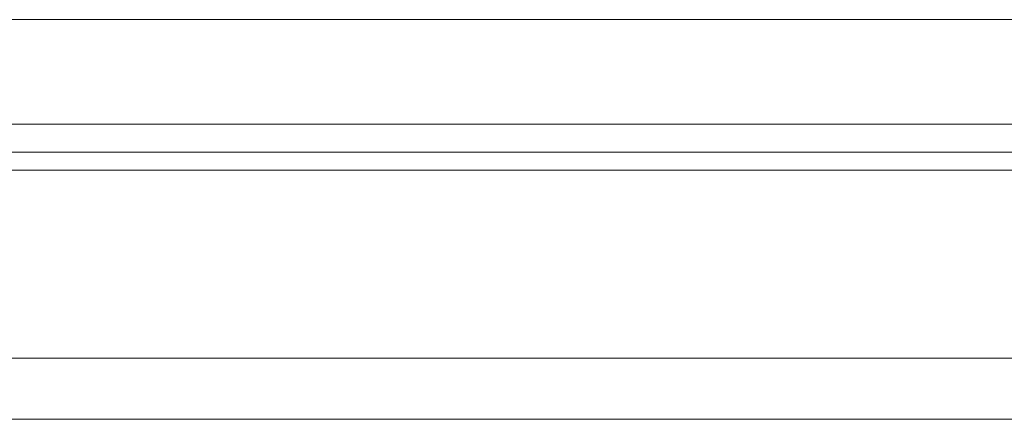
# Model space of a CAD drawing. Header units: millimetres. Extents: x 340 to 668, y 334 to 449.
# Tile 30 of 50: x 572.54 to 591.87, y 352.54 to 360.39. Entities that reach past the tile are written whole.
import ezdxf

# ---------------------------------------------------------------- set-up
doc = ezdxf.new("R2010")
doc.units = ezdxf.units.MM
doc.layers.add('OUT', color=3, linetype='Continuous')

msp = doc.modelspace()

# ---------------------------------------------------------------- linework, layer by layer
at = {"layer": 'OUT', "color": 0, "linetype": 'Continuous', "lineweight": 15}
for p, q in [((627.059, 360.392), (539.059, 360.392)), ((627.059, 358.342), (539.059, 358.342)), ((654.08, 357.788), (497.772, 357.788)), ((625.844, 357.434), (497.718, 357.434)), ((654.08, 353.742), (496.595, 353.742)), ((625.844, 352.542), (459.844, 352.542))]:
    msp.add_line(p, q, dxfattribs=at)

doc.saveas('drawing.dxf')
